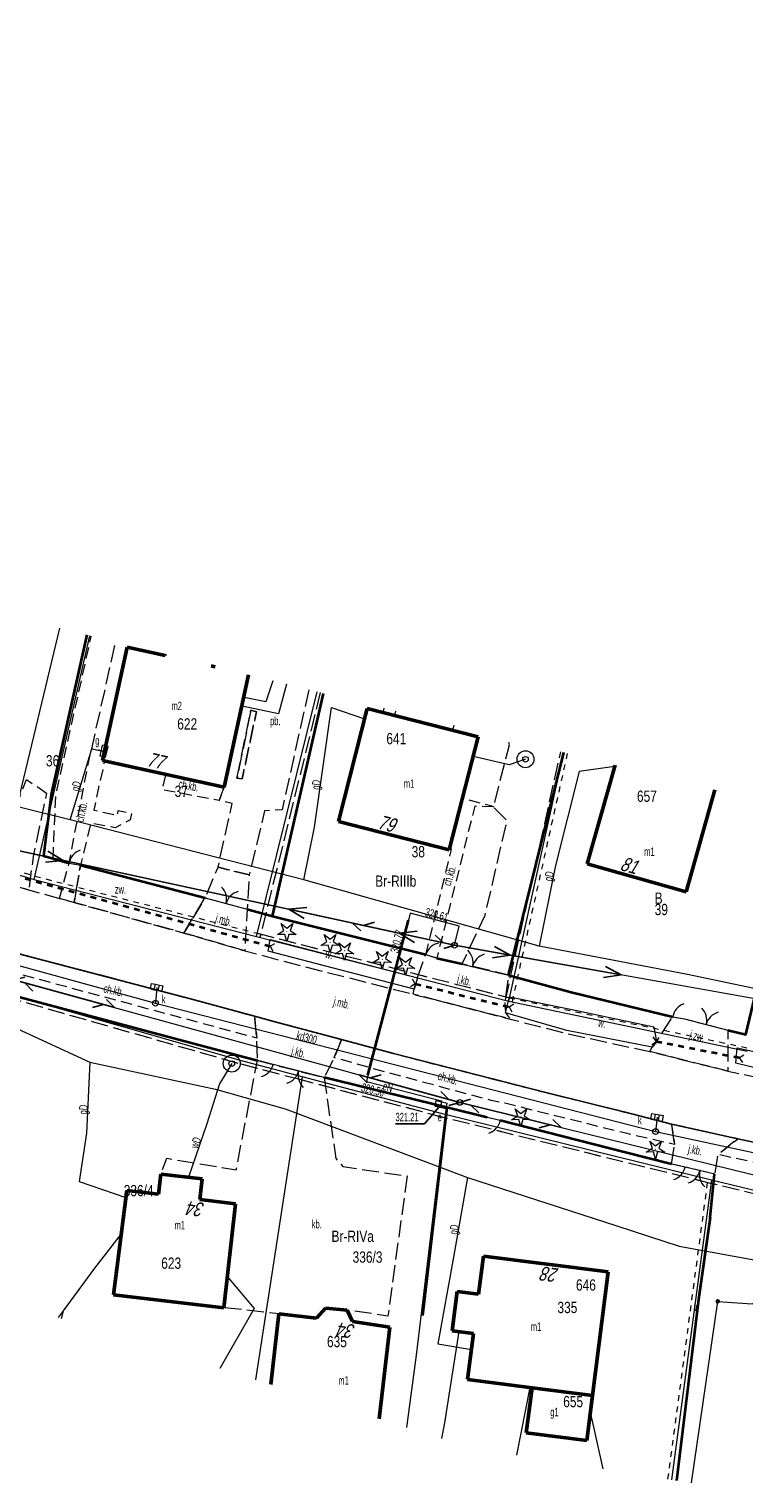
# Model space of a CAD drawing. Header units: metres. Extents: x 7428509 to 7430603, y 5527625 to 5529161.
# Tile 9 of 29: x 7428922 to 7428986, y 5528999 to 5529128. Entities that reach past the tile are written whole.
import ezdxf
from ezdxf.enums import TextEntityAlignment as Align

# ---------------------------------------------------------------- set-up
doc = ezdxf.new("R2010")
doc.units = ezdxf.units.M
doc.header["$MEASUREMENT"] = 0
for name, pattern in [('0.5_0.5', [1, 0.5, -0.5]), ('1.0_0.5', [1.5, 1, -0.5]), ('1.5_0.5', [2, 1.5, -0.5]), ('219-500', [0]), ('otkz_500', [1, 0.5, -0.5]), ('otob_500', [0]), ('otof_500', [0]), ('suep_nn_500', [0]), ('sutp_500', [0])]:
    doc.linetypes.add(name, pattern=pattern)
doc.layers.get('0').update_dxf_attribs({"color": 2, "linetype": 'CONTINUOUS', "lineweight": 5})
for name, color, linetype in [('210-oznaczenie konturu użytku gruntowego', 7, 'CONTINUOUS'), ('211-numer działki ewidencyjnej', 7, 'CONTINUOUS'), ('217-Granica konturu po granicy działki', 7, 'CONTINUOUS'), ('218-Granica użytku po granicy działki', 7, 'CONTINUOUS'), ('219-działka ewidencyjna', 7, 'CONTINUOUS'), ('238-Punkt adresowy budynku', 7, 'CONTINUOUS'), ('312-budynek ewidencyjny', 7, 'CONTINUOUS'), ('312-oznaczenie budynku ewidencyjnego', 7, 'CONTINUOUS'), ('312-oznaczenie budynku ewidencyjnego-Atr117', 7, 'CONTINUOUS'), ('brama', 7, 'CONTINUOUS'), ('chodnik', 7, 'CONTINUOUS'), ('chodnik-Atr17', 7, 'CONTINUOUS'), ('drzewo iglaste', 7, 'CONTINUOUS'), ('furtka', 7, 'CONTINUOUS'), ('inny obiekt zagospodarowania terenu', 7, 'CONTINUOUS'), ('jezdnia', 7, 'CONTINUOUS'), ('jezdnia-Atr17', 7, 'CONTINUOUS'), ('kratka ściekowa', 7, 'CONTINUOUS'), ('krawężnik', 7, 'CONTINUOUS'), ('obszar utwardzony', 7, 'CONTINUOUS'), ('obszar utwardzony-Atr17', 7, 'CONTINUOUS'), ('obudowa ochronna przewodu', 7, 'CONTINUOUS'), ('ogrodzenie trwałe', 7, 'CONTINUOUS'), ('przepust', 7, 'CONTINUOUS'), ('przewód elektroenergetyczny niskiego napięcia', 7, 'CONTINUOUS'), ('przewód elektroenergetyczny podziemny', 7, 'CONTINUOUS'), ('przewód elektroenergetyczny podziemny-Atr1', 7, 'CONTINUOUS'), ('przewód gazowy', 7, 'CONTINUOUS'), ('przewód gazowy-Atr1', 7, 'CONTINUOUS'), ('przewód kanalizacyjny', 7, 'CONTINUOUS'), ('przewód kanalizacyjny-Atr1', 7, 'CONTINUOUS'), ('przewód telekomunikacyjny napowietrzny', 7, 'CONTINUOUS'), ('przewód wodociągowy', 7, 'CONTINUOUS'), ('przewód wodociągowy-Atr1', 7, 'CONTINUOUS'), ('rzędna', 7, 'CONTINUOUS'), ('rzędna-Atr2', 7, 'CONTINUOUS'), ('rów przydrożny (poligon)', 7, 'CONTINUOUS'), ('rów przydrożny (poligon)-Atr17', 7, 'CONTINUOUS'), ('studnia zwykła', 7, 'CONTINUOUS'), ('szafa elektroenergetyczna lub kontener', 7, 'CONTINUOUS'), ('szafa elektroenergetyczna lub kontener-Atr17', 7, 'CONTINUOUS'), ('szafa gazowa lub kontener', 7, 'CONTINUOUS'), ('szafa gazowa lub kontener-Atr17', 7, 'CONTINUOUS'), ('słup przewodów napowietrznych', 7, 'CONTINUOUS'), ('właz do komory lub kanału - okrągły', 7, 'CONTINUOUS'), ('właz do komory lub kanału - okrągły-Atr17', 7, 'CONTINUOUS'), ('zasuwa lub zawór', 7, 'CONTINUOUS'), ('zasuwa lub zawór-Atr17', 7, 'CONTINUOUS')]:
    doc.layers.add(name, color=color, linetype=linetype)
doc.styles.get("Standard").update_dxf_attribs({"font": 'Working1250', "width": 0.75})
doc.linetypes.add('902-500', pattern='A,3.75,0,[1,ksztalty.shx,S=0.5,R=0,X=0,Y=0],3.75', length=7.5)

# ---------------------------------------------------------------- blocks, each defined once
blk = doc.blocks.new('US20')
at = {"color": 0, "linetype": 'Continuous', "lineweight": 13}
for p, q in [((-0.5, -0.25), (-0.5, 0.25)), ((-0.5, 0.25), (0.5, 0.25)), ((0.5, -0.25), (0.5, 0.25)), ((-0.5, -0.25), (0.5, -0.25))]:
    blk.add_line(p, q, dxfattribs=at)
blk = doc.blocks.new('US22')
at = {"color": 0, "linetype": 'Continuous', "lineweight": 13}
blk.add_circle((0, 0), 0.25, dxfattribs=at)
blk = doc.blocks.new('US05')
at = {"color": 0, "linetype": 'Continuous', "lineweight": 13}
for p, q in [((-0.525, -0.25), (-0.525, 0.25)), ((-0.525, 0.25), (-0.175, 0.25)), ((-0.175, -0.25), (-0.175, 0.25)), ((-0.175, 0.25), (0.175, 0.25)), ((0.175, -0.25), (0.175, 0.25)), ((0.175, 0.25), (0.525, 0.25)), ((0.525, -0.25), (0.525, 0.25)), ((-0.525, -0.25), (-0.175, -0.25)), ((-0.175, -0.25), (0.175, -0.25)), ((0.175, -0.25), (0.525, -0.25))]:
    blk.add_line(p, q, dxfattribs=at)
blk = doc.blocks.new('US13')
at = {"color": 0, "linetype": 'Continuous', "lineweight": 13}
for radius in [0.75, 0.25]:
    blk.add_circle((0, 0), radius, dxfattribs=at)
blk = doc.blocks.new('OP011')
at = {"linetype": 'Continuous', "lineweight": 13}
h = blk.add_hatch(color=0, dxfattribs=at)
edge = h.paths.add_edge_path()
edge.add_arc((0, 0), 0.05, 0, 360)
at = {"color": 0, "linetype": 'Continuous', "lineweight": 13}
for p, q in [((-0.828, -0.268), (-0.283, 0.093)), ((-0.283, 0.093), (-0.512, 0.706)), ((-0.512, 0.706), (0, 0.299)), ((0, 0.299), (0.512, 0.706)), ((0.512, 0.706), (0.283, 0.093)), ((0.283, 0.093), (0.828, -0.268)), ((-0.175, -0.24), (-0.828, -0.268)), ((0, -0.87), (-0.175, -0.24)), ((0.175, -0.24), (0, -0.87)), ((0.828, -0.268), (0.175, -0.24))]:
    blk.add_line(p, q, dxfattribs=at)
blk = doc.blocks.new('PW01')
at = {"linetype": 'Continuous', "lineweight": 13}
h = blk.add_hatch(color=0, dxfattribs=at)
edge = h.paths.add_edge_path()
edge.add_arc((0, 0), 0.045, 0, 360)
blk = doc.blocks.new('US18')
at = {"color": 0, "linetype": 'Continuous', "lineweight": 13}
for p, q in [((-0.5, -0.25), (-0.5, 0.25)), ((-0.5, 0.25), (0.5, 0.25)), ((0.5, -0.25), (0.5, 0.25)), ((-0.5, -0.25), (0.5, -0.25))]:
    blk.add_line(p, q, dxfattribs=at)
blk = doc.blocks.new('US15')
at = {"color": 0, "linetype": 'Continuous', "lineweight": 13}
blk.add_circle((0, 0), 0.25, dxfattribs=at)
blk = doc.blocks.new('US25')
at = {"linetype": 'Continuous', "lineweight": 0}
h = blk.add_hatch(color=0, dxfattribs=at)
edge = h.paths.add_edge_path()
edge.add_arc((0, 0), 0.2, 0, 360)
blk = doc.blocks.new('IB05')
at = {"color": 0, "linetype": 'Continuous', "lineweight": 13}
for q in [(0.354, 0.354), (0.354, -0.354)]:
    blk.add_line((0, 0), q, dxfattribs=at)
blk = doc.blocks.new('SUEP1')
at = {"color": 0, "linetype": 'Continuous'}
for p, q in [((0, 0), (5, 0)), ((5, 0), (3.5, 0.5)), ((5, 0), (3.5, -0.5)), ((5, 0), (15, 0)), ((15, 0), (13.5, 0.5)), ((15, 0), (13.5, -0.5))]:
    blk.add_line(p, q, dxfattribs=at)
blk = doc.blocks.new('SUTP')
at = {"color": 0, "linetype": 'Continuous'}
for p, q in [((0, 0), (0.866, 0.5)), ((0, 0), (9.232, 0)), ((1.866, -0.5), (1, 0)), ((7.366, -0.5), (8.232, 0)), ((9.232, 0), (8.366, 0.5))]:
    blk.add_line(p, q, dxfattribs=at)
blk = doc.blocks.new('OK02')
at = {"color": 0, "linetype": 'Continuous', "lineweight": 0}
for centre, start, end in [((-1.5, 0), 0, 60), ((1.5, 0), 120, 180)]:
    blk.add_arc(centre, 1.5, start, end, dxfattribs=at)
blk = doc.blocks.new('OK04')
at = {"color": 0, "linetype": 'Continuous', "lineweight": 0}
blk.add_arc((1.5, 0.001), 1.5, 120, 180, dxfattribs=at)

msp = doc.modelspace()

# ---------------------------------------------------------------- linework, layer by layer
at = {"layer": '217-Granica konturu po granicy działki', "color": 3, "linetype": '1.5_0.5', "lineweight": 18}
for p, q in [((7428948.15, 5529069.31), (7428942.8, 5529047.65)), ((7428948.15, 5529069.31), (7428948.15, 5529069.31)), ((7428948.15, 5529069.31), (7428948.15, 5529069.31)), ((7428964.54, 5529042.08), (7428969.44, 5529064.06)), ((7428969.44, 5529064.06), (7428969.44, 5529064.06)), ((7428969.44, 5529064.06), (7428969.44, 5529064.06)), ((7428942.58, 5529048.01), (7428942.58, 5529048.01)), ((7428942.58, 5529048.01), (7428942.58, 5529048.01)), ((7428942.58, 5529048.01), (7428964.9, 5529042.3)), ((7428942.8, 5529047.65), (7428942.8, 5529047.65)), ((7428942.8, 5529047.65), (7428942.8, 5529047.65)), ((7428940.88, 5529036.5), (7428920.16, 5529042.41)), ((7428964.9, 5529042.3), (7428964.9, 5529042.3)), ((7428964.9, 5529042.3), (7428964.9, 5529042.3)), ((7428964.54, 5529042.08), (7428964.54, 5529042.08)), ((7428964.54, 5529042.08), (7428964.54, 5529042.08)), ((7428946.45, 5529035.03), (7428940.88, 5529036.5)), ((7428940.88, 5529036.5), (7428940.88, 5529036.5)), ((7428940.88, 5529036.5), (7428940.88, 5529036.5)), ((7428940.88, 5529036.5), (7428940.88, 5529036.5)), ((7428940.88, 5529036.5), (7428940.88, 5529036.5)), ((7428959.13, 5529031.69), (7428946.45, 5529035.03)), ((7428946.45, 5529035.03), (7428946.45, 5529035.03)), ((7428946.45, 5529035.03), (7428946.45, 5529035.03)), ((7428946.45, 5529035.03), (7428946.45, 5529035.03)), ((7428946.45, 5529035.03), (7428946.45, 5529035.03)), ((7428959.13, 5529031.69), (7428959.13, 5529031.69)), ((7428959.13, 5529031.69), (7428959.13, 5529031.69)), ((7428982.71, 5529025.88), (7428959.14, 5529031.69)), ((7428959.14, 5529031.69), (7428959.14, 5529031.69)), ((7428959.14, 5529031.69), (7428959.14, 5529031.69)), ((7428994.95, 5529022.92), (7428982.71, 5529025.88)), ((7428982.71, 5529025.88), (7428982.71, 5529025.88)), ((7428982.71, 5529025.88), (7428982.71, 5529025.88)), ((7428982.71, 5529025.88), (7428982.71, 5529025.88)), ((7428982.71, 5529025.88), (7428982.71, 5529025.88))]:
    msp.add_line(p, q, dxfattribs=at)
at = {"layer": '218-Granica użytku po granicy działki', "color": 3, "linetype": '0.5_0.5', "lineweight": 18}
for p, q in [((7428948.15, 5529069.31), (7428942.8, 5529047.65)), ((7428948.15, 5529069.31), (7428948.15, 5529069.31)), ((7428948.15, 5529069.31), (7428948.15, 5529069.31)), ((7428970.02, 5529063.93), (7428965.12, 5529041.94)), ((7428970.02, 5529063.93), (7428970.02, 5529063.93)), ((7428970.02, 5529063.93), (7428970.02, 5529063.93)), ((7428920.01, 5529053.91), (7428922.89, 5529053.07)), ((7428922.88, 5529053.07), (7428922.88, 5529053.07)), ((7428922.88, 5529053.07), (7428922.88, 5529053.07)), ((7428922.88, 5529053.07), (7428942.58, 5529048.01)), ((7428922.89, 5529053.07), (7428922.89, 5529053.07)), ((7428922.89, 5529053.07), (7428922.89, 5529053.07)), ((7428942.58, 5529048.01), (7428942.58, 5529048.01)), ((7428942.58, 5529048.01), (7428942.58, 5529048.01)), ((7428942.58, 5529048.01), (7428964.9, 5529042.3)), ((7428942.58, 5529048.01), (7428942.58, 5529048.01)), ((7428942.58, 5529048.01), (7428942.58, 5529048.01)), ((7428942.8, 5529047.65), (7428942.8, 5529047.65)), ((7428942.8, 5529047.65), (7428942.8, 5529047.65)), ((7428940.88, 5529036.5), (7428920.16, 5529042.41)), ((7428964.89, 5529042.3), (7428964.89, 5529042.3)), ((7428964.89, 5529042.3), (7428964.89, 5529042.3)), ((7428964.89, 5529042.3), (7428986.02, 5529037.87)), ((7428964.9, 5529042.3), (7428964.9, 5529042.3)), ((7428964.9, 5529042.3), (7428964.9, 5529042.3)), ((7428965.12, 5529041.94), (7428965.12, 5529041.94)), ((7428965.12, 5529041.94), (7428965.12, 5529041.94)), ((7428946.45, 5529035.03), (7428940.88, 5529036.5)), ((7428940.88, 5529036.5), (7428940.88, 5529036.5)), ((7428940.88, 5529036.5), (7428940.88, 5529036.5)), ((7428940.88, 5529036.5), (7428940.88, 5529036.5)), ((7428940.88, 5529036.5), (7428940.88, 5529036.5)), ((7428959.13, 5529031.69), (7428946.45, 5529035.03)), ((7428946.45, 5529035.03), (7428946.45, 5529035.03)), ((7428946.45, 5529035.03), (7428946.45, 5529035.03)), ((7428946.45, 5529035.03), (7428946.45, 5529035.03)), ((7428946.45, 5529035.03), (7428946.45, 5529035.03)), ((7428959.13, 5529031.69), (7428959.13, 5529031.69)), ((7428959.13, 5529031.69), (7428959.13, 5529031.69)), ((7428982.71, 5529025.88), (7428959.14, 5529031.69)), ((7428959.14, 5529031.69), (7428959.14, 5529031.69)), ((7428959.14, 5529031.69), (7428959.14, 5529031.69)), ((7428978.94, 5528999.7), (7428982.48, 5529026.21)), ((7428982.48, 5529026.21), (7428982.48, 5529026.21)), ((7428982.48, 5529026.21), (7428982.48, 5529026.21)), ((7428982.71, 5529025.88), (7428982.71, 5529025.88)), ((7428982.71, 5529025.88), (7428982.71, 5529025.88)), ((7428994.95, 5529022.92), (7428982.71, 5529025.88)), ((7428982.71, 5529025.88), (7428982.71, 5529025.88)), ((7428982.71, 5529025.88), (7428982.71, 5529025.88)), ((7428978.94, 5528999.7), (7428978.94, 5528999.7)), ((7428978.94, 5528999.7), (7428978.94, 5528999.7))]:
    msp.add_line(p, q, dxfattribs=at)
at = {"layer": '219-działka ewidencyjna', "color": 7, "linetype": '219-500', "lineweight": 18, "flags": 128}
for points in [[(7428919.93, 5529053.62), (7428925.08, 5529075.02)], [(7428922.81, 5529052.78), (7428927.73, 5529074.34)], [(7428942.51, 5529047.72), (7428947.86, 5529069.38)], [(7428964.83, 5529042.01), (7428969.73, 5529064)], [(7428919.93, 5529053.62), (7428922.81, 5529052.78)], [(7428922.81, 5529052.78), (7428942.51, 5529047.72)], [(7428942.51, 5529047.72), (7428964.83, 5529042.01)], [(7428940.96, 5529036.79), (7428920.24, 5529042.7)], [(7428964.83, 5529042.01), (7428985.96, 5529037.58)], [(7428946.53, 5529035.32), (7428940.96, 5529036.79)], [(7428946.53, 5529035.32), (7428942.42, 5529008.49)], [(7428959.21, 5529031.98), (7428946.53, 5529035.32)], [(7428959.21, 5529031.98), (7428956.64, 5529010.67)], [(7428982.78, 5529026.17), (7428959.21, 5529031.98)], [(7428982.78, 5529026.17), (7428979.24, 5528999.66)], [(7428995.02, 5529023.21), (7428982.78, 5529026.17)], [(7428956.64, 5529010.67), (7428955.78, 5529004.27)]]:
    msp.add_lwpolyline(points, dxfattribs=at)
at = {"layer": '312-budynek ewidencyjny', "color": 7, "linetype": 'Continuous', "lineweight": 50, "flags": 128}
for points in [[(7428928.85, 5529063.3), (7428931.04, 5529073.33)], [(7428931.04, 5529073.33), (7428934.4, 5529072.59)], [(7428934.4, 5529072.59), (7428934.42, 5529072.69)], [(7428938.47, 5529071.69), (7428938.47, 5529071.68)], [(7428938.47, 5529071.68), (7428938.84, 5529071.6)], [(7428941.78, 5529070.87), (7428939.62, 5529060.95)], [(7428949.76, 5529057.91), (7428952.31, 5529067.9)], [(7428952.31, 5529067.9), (7428962.13, 5529065.39)], [(7428962.13, 5529065.39), (7428959.57, 5529055.4)], [(7428939.62, 5529060.95), (7428928.85, 5529063.3)], [(7428971.79, 5529054.16), (7428974.25, 5529062.88)], [(7428983.09, 5529060.71), (7428980.56, 5529051.69)], [(7428959.57, 5529055.4), (7428949.76, 5529057.91)], [(7428980.56, 5529051.69), (7428971.79, 5529054.16)], [(7428933.82, 5529024.93), (7428934.03, 5529026.7)], [(7428934.03, 5529026.7), (7428937.69, 5529026.28)], [(7428937.69, 5529026.28), (7428937.47, 5529024.45)], [(7428929.84, 5529016.01), (7428931.02, 5529025.26)], [(7428931.02, 5529025.26), (7428933.82, 5529024.93)], [(7428937.47, 5529024.45), (7428940.65, 5529024.08)], [(7428940.65, 5529024.08), (7428939.6, 5529014.88)], [(7428962.17, 5529016.08), (7428962.59, 5529019.44)], [(7428962.59, 5529019.44), (7428973.63, 5529018.05)], [(7428973.63, 5529018.05), (7428972.26, 5529007.11)], [(7428939.6, 5529014.88), (7428929.84, 5529016.01)], [(7428959.83, 5529012.84), (7428960.27, 5529016.31)], [(7428960.27, 5529016.31), (7428962.17, 5529016.08)], [(7428943.76, 5529008.07), (7428944.49, 5529014.34)], [(7428944.49, 5529014.34), (7428947.8, 5529013.95)], [(7428947.8, 5529013.95), (7428948.61, 5529014.84)], [(7428948.61, 5529014.84), (7428950.52, 5529014.67)], [(7428950.52, 5529014.67), (7428950.99, 5529013.65)], [(7428950.99, 5529013.65), (7428954.3, 5529013.15)], [(7428954.3, 5529013.15), (7428953.35, 5529005.04)], [(7428961.71, 5529012.61), (7428959.83, 5529012.84)], [(7428961.19, 5529008.53), (7428961.71, 5529012.61)], [(7428966.9, 5529007.79), (7428961.19, 5529008.53)], [(7428966.39, 5529003.82), (7428966.9, 5529007.79)], [(7428966.9, 5529007.79), (7428972.26, 5529007.11)], [(7428972.26, 5529007.11), (7428966.9, 5529007.79)], [(7428972.26, 5529007.11), (7428971.75, 5529003.14)], [(7428971.75, 5529003.14), (7428966.39, 5529003.82)]]:
    msp.add_lwpolyline(points, dxfattribs=at)
at = {"layer": 'brama', "color": 7, "linetype": 'otob_500', "lineweight": 18, "flags": 128}
for points in [[(7428937.94, 5529051.14), (7428941.67, 5529050.14)], [(7428958.47, 5529045.82), (7428964.82, 5529044.31)], [(7428980.41, 5529040.44), (7428984.24, 5529039.45)], [(7428948.48, 5529035.24), (7428943.98, 5529036.4)], [(7428983.08, 5529026.69), (7428980.46, 5529027.33)]]:
    msp.add_lwpolyline(points, dxfattribs=at)
at = {"layer": 'chodnik', "color": 7, "linetype": '1.0_0.5', "lineweight": 18, "flags": 128}
for points in [[(7428925.06, 5529051.09), (7428925.9, 5529054.23), (7428927.56, 5529062.8), (7428927.9, 5529064.33), (7428929.03, 5529064.11), (7428928.85, 5529063.3), (7428929.05, 5529063.26), (7428928.48, 5529060.78), (7428928.09, 5529058.92), (7428930.21, 5529058.44), (7428930.26, 5529058.88), (7428931.44, 5529058.61), (7428931.31, 5529058.06), (7428929.99, 5529057.35), (7428927.81, 5529057.75), (7428926.91, 5529054.03), (7428926.35, 5529050.74)], [(7428934.49, 5529062.07), (7428939.62, 5529060.95), (7428939.2, 5529059.75), (7428934.15, 5529060.71)], [(7428963.49, 5529059.2), (7428961.82, 5529059.25), (7428958.47, 5529045.82), (7428957.49, 5529046.14), (7428959.78, 5529055.46), (7428959.6, 5529055.51), (7428960.73, 5529059.96), (7428963.24, 5529059.32)], [(7428921.9, 5529046.09), (7428936.66, 5529042.21), (7428942.32, 5529040.67), (7428942.52, 5529038.73), (7428936.14, 5529040.45), (7428921.11, 5529044.5), (7428920.39, 5529044.67)], [(7428950.03, 5529038.62), (7428954.64, 5529037.37), (7428968.13, 5529033.91), (7428975.85, 5529032.01), (7428979.26, 5529031.13), (7428979.53, 5529029.32), (7428975.2, 5529030.31), (7428964.48, 5529032.97), (7428963.29, 5529033.22), (7428954.16, 5529035.67), (7428949.37, 5529037.01)], [(7428985.13, 5529029.83), (7429001, 5529026.47), (7429000.58, 5529024.7), (7428983.36, 5529028.43)]]:
    msp.add_lwpolyline(points, close=True, dxfattribs=at)
at = {"layer": 'furtka', "color": 7, "linetype": 'otof_500', "lineweight": 18, "flags": 128}
for points in [[(7428925.9, 5529054.23), (7428926.91, 5529054.03)], [(7428957.49, 5529046.14), (7428958.47, 5529045.82)], [(7428979.37, 5529040.62), (7428980.41, 5529040.44)], [(7428943.98, 5529036.4), (7428942.58, 5529036.76)], [(7428964.09, 5529031.45), (7428962.93, 5529031.7)], [(7428980.46, 5529027.33), (7428979.26, 5529027.59)]]:
    msp.add_lwpolyline(points, dxfattribs=at)
at = {"layer": 'inny obiekt zagospodarowania terenu', "color": 7, "linetype": '1.0_0.5', "lineweight": 18, "flags": 128}
msp.add_lwpolyline([(7428924.49, 5529054.62), (7428924.72, 5529060.21), (7428927.87, 5529074.31)], dxfattribs=at)
at = {"layer": 'jezdnia', "color": 7, "linetype": '1.5_0.5', "lineweight": 18, "flags": 128}
for points in [[(7429015.63, 5529029.45), (7429001, 5529026.47), (7428985.13, 5529029.83), (7428979.26, 5529031.13), (7428975.85, 5529032.01), (7428968.13, 5529033.91), (7428954.64, 5529037.37), (7428950.03, 5529038.62), (7428944.36, 5529040.12), (7428942.32, 5529040.67), (7428936.66, 5529042.21), (7428921.9, 5529046.09), (7428921.02, 5529046.33), (7428916.2, 5529047.65), (7428914.63, 5529048.13), (7428898.27, 5529052.69), (7428875.47, 5529059.17), (7428867.72, 5529061.37), (7428860.33, 5529063.43), (7428851.8, 5529065.86), (7428847.4, 5529067.1), (7428837.78, 5529069.77), (7428832.02, 5529071.41), (7428821.73, 5529074.23), (7428797.22, 5529080.42), (7428791.19, 5529081.86), (7428777.6, 5529085.09), (7428771.06, 5529086.54), (7428759, 5529089.42), (7428746.8, 5529092.23), (7428720.32, 5529098.44), (7428713.95, 5529099.92), (7428693.42, 5529104.68), (7428675.82, 5529108.68), (7428669.97, 5529110), (7428668.39, 5529110.33), (7428661.26, 5529111.82), (7428648.49, 5529114.43), (7428641.28, 5529115.77), (7428638.83, 5529116.19), (7428631.82, 5529117.34), (7428631.02, 5529117.52), (7428622.56, 5529118.69), (7428610.18, 5529120.34), (7428602.82, 5529121.31), (7428595.06, 5529122.29), (7428593.52, 5529122.49), (7428594.44, 5529128.03), (7428600.44, 5529127.28), (7428602.74, 5529126.94), (7428604.35, 5529126.69), (7428609.72, 5529125.92), (7428623.38, 5529124.18), (7428632.81, 5529122.78), (7428642.31, 5529121.18), (7428649.09, 5529119.81), (7428662.01, 5529117.4), (7428671.4, 5529115.31), (7428673.03, 5529114.97), (7428675.99, 5529114.33), (7428681.79, 5529113), (7428687.81, 5529111.65), (7428692.28, 5529110.63), (7428708.59, 5529106.6), (7428710.92, 5529106.22), (7428733.77, 5529100.81), (7428747.51, 5529097.6), (7428759.76, 5529094.89), (7428772.57, 5529091.85), (7428779.38, 5529090.33), (7428784.59, 5529089.2), (7428790.41, 5529087.8), (7428797.7, 5529086), (7428815.49, 5529081.58), (7428820.49, 5529080.14), (7428821.43, 5529079.81), (7428821.75, 5529079.94), (7428835.09, 5529076.32), (7428840.65, 5529074.81), (7428848.45, 5529072.58), (7428849.67, 5529072.26), (7428854.01, 5529071.08), (7428858.27, 5529069.82), (7428861.94, 5529068.73), (7428869.5, 5529066.58), (7428881.5, 5529063.23), (7428893.64, 5529059.8), (7428899.4, 5529058.13), (7428905.64, 5529056.41), (7428913.55, 5529054.17), (7428922.32, 5529051.87), (7428925.06, 5529051.09), (7428926.35, 5529050.74), (7428936.07, 5529048.03), (7428941.47, 5529046.47), (7428945.91, 5529045.28), (7428956.38, 5529042.62), (7428964.97, 5529040.42), (7428969.89, 5529039.16), (7428977.32, 5529037.55), (7428984.24, 5529035.82), (7429002.22, 5529031.88), (7429011.21, 5529030.26)], [(7428940.77, 5529061.74), (7428942.01, 5529067.77), (7428942.49, 5529067.62), (7428941.23, 5529061.68)], [(7428922.32, 5529051.87), (7428913.55, 5529054.17), (7428915.79, 5529056.45), (7428919.75, 5529055.51), (7428922.13, 5529061.61), (7428923.91, 5529060.42), (7428922.75, 5529054.99)], [(7428936.07, 5529048.03), (7428937.94, 5529051.14), (7428939.09, 5529053.85), (7428941.85, 5529053.18), (7428941.67, 5529050.14), (7428941.47, 5529046.47)], [(7428957.49, 5529046.14), (7428958.47, 5529045.82), (7428960.7, 5529045.3), (7428964.82, 5529044.31), (7428964.49, 5529042), (7428964.56, 5529040.98), (7428964.97, 5529040.42), (7428956.38, 5529042.62), (7428956.45, 5529043.08), (7428956.76, 5529044.06)], [(7428942.32, 5529040.67), (7428944.36, 5529040.12), (7428950.03, 5529038.62), (7428949.37, 5529037.01), (7428948.48, 5529035.24), (7428943.98, 5529036.4), (7428942.58, 5529036.76), (7428942.52, 5529038.73)], [(7428977.32, 5529037.55), (7428977.53, 5529037.93), (7428977.91, 5529038.42), (7428979.37, 5529040.62), (7428980.41, 5529040.44), (7428984.24, 5529039.45), (7428984.24, 5529035.82)], [(7428979.26, 5529027.59), (7428979.53, 5529029.32), (7428979.26, 5529031.13), (7428985.13, 5529029.83), (7428983.36, 5529028.43), (7428983.08, 5529026.69), (7428980.46, 5529027.33)]]:
    msp.add_lwpolyline(points, close=True, dxfattribs=at)
at = {"layer": 'krawężnik', "color": 7, "linetype": 'Continuous', "lineweight": 25, "flags": 128}
msp.add_lwpolyline([(7428832.02, 5529071.41), (7428837.78, 5529069.77), (7428847.4, 5529067.1), (7428851.8, 5529065.86), (7428860.33, 5529063.43), (7428867.72, 5529061.37), (7428875.47, 5529059.17), (7428898.27, 5529052.69), (7428914.63, 5529048.13), (7428916.2, 5529047.65), (7428921.02, 5529046.33), (7428921.9, 5529046.09), (7428936.66, 5529042.21), (7428942.32, 5529040.67), (7428944.36, 5529040.12), (7428950.03, 5529038.62), (7428954.64, 5529037.37), (7428968.13, 5529033.91), (7428975.85, 5529032.01), (7428979.26, 5529031.13), (7428985.13, 5529029.83), (7429001, 5529026.47)], dxfattribs=at)
at = {"layer": 'obszar utwardzony', "color": 7, "linetype": '1.5_0.5', "lineweight": 18, "flags": 128}
for points in [[(7428934.42, 5529072.69), (7428934.4, 5529072.59), (7428931.04, 5529073.33), (7428929.03, 5529064.11), (7428927.9, 5529064.33), (7428930.03, 5529073.77)], [(7428938.69, 5529071.64), (7428938.47, 5529071.68), (7428938.47, 5529071.69)], [(7428947.13, 5529069.56), (7428944.77, 5529058.95), (7428943.22, 5529058.84), (7428941.85, 5529053.18), (7428939.09, 5529053.85), (7428940.34, 5529059.49), (7428939.2, 5529059.75), (7428939.62, 5529060.95), (7428941.78, 5529070.87)], [(7428969.72, 5529064), (7428964.82, 5529044.31), (7428960.7, 5529045.3), (7428962.75, 5529049.63), (7428964.69, 5529057.97), (7428963.49, 5529059.2), (7428964.91, 5529064.69), (7428964.74, 5529065.22)]]:
    msp.add_lwpolyline(points, dxfattribs=at)
for points in [[(7428942.01, 5529067.77), (7428940.77, 5529061.74), (7428941.23, 5529061.68), (7428942.49, 5529067.62)], [(7428926.91, 5529054.03), (7428937.94, 5529051.14), (7428936.07, 5529048.03), (7428926.35, 5529050.74)], [(7428942.58, 5529036.76), (7428943.98, 5529036.4), (7428948.48, 5529035.24), (7428949.53, 5529028.08), (7428950.14, 5529027.36), (7428955.83, 5529026.54), (7428954.14, 5529014.14), (7428950.52, 5529014.67), (7428948.61, 5529014.84), (7428947.8, 5529013.95), (7428944.49, 5529014.34), (7428939.6, 5529014.88), (7428940.65, 5529024.08), (7428937.47, 5529024.45), (7428937.69, 5529026.28), (7428934.03, 5529026.7), (7428934.56, 5529028.1), (7428940.7, 5529027.08)]]:
    msp.add_lwpolyline(points, close=True, dxfattribs=at)
at = {"layer": 'obudowa ochronna przewodu', "color": 7, "linetype": 'Continuous', "lineweight": 35, "flags": 128}
msp.add_lwpolyline([(7428952.37, 5529035.45), (7428955.96, 5529049.17)], dxfattribs=at)
at = {"layer": 'ogrodzenie trwałe', "color": 7, "linetype": '902-500', "lineweight": 35, "flags": 128}
for points in [[(7428927.47, 5529074.41), (7428924.3, 5529060.29), (7428923.64, 5529054.86), (7428924.49, 5529054.62), (7428925.9, 5529054.23)], [(7428941.67, 5529050.14), (7428943.92, 5529049.54), (7428948.43, 5529069.24)], [(7428964.82, 5529044.31), (7428969.72, 5529064)], [(7428926.91, 5529054.03), (7428937.94, 5529051.14)], [(7428943.92, 5529049.54), (7428957.49, 5529046.14)], [(7428958.47, 5529045.82), (7428960.7, 5529045.3)], [(7428984.24, 5529039.45), (7428985.83, 5529039.07), (7428987.29, 5529045.11)], [(7428964.82, 5529044.31), (7428970.36, 5529042.79), (7428979.37, 5529040.62)], [(7428918.65, 5529036.68), (7428920.24, 5529042.7), (7428942.58, 5529036.76)], [(7428962.93, 5529031.7), (7428959.35, 5529032.6), (7428948.48, 5529035.24)], [(7428959.35, 5529032.6), (7428957.2, 5529014.18)], [(7428979.26, 5529027.59), (7428975.05, 5529028.63), (7428964.09, 5529031.45)], [(7428982.67, 5529022.87), (7428983.07, 5529026.69)], [(7428982.67, 5529022.87), (7428981.63, 5529015.61), (7428979.7, 5528999.58)]]:
    msp.add_lwpolyline(points, dxfattribs=at)
at = {"layer": 'przepust', "color": 7, "linetype": 'otkz_500', "lineweight": 35, "flags": 128}
for points in [[(7428913.35, 5529055.26), (7428943.7, 5529046.87)], [(7428956.56, 5529043.53), (7428964.86, 5529041.5)], [(7428985.25, 5529036.98), (7428977.91, 5529038.42)]]:
    msp.add_lwpolyline(points, dxfattribs=at)
at = {"layer": 'przewód elektroenergetyczny niskiego napięcia', "color": 1, "linetype": 'suep_nn_500', "lineweight": 18, "flags": 128}
for points in [[(7428960.03, 5529046.96), (7428910.71, 5529057.64)], [(7428910.71, 5529057.64), (7428960.03, 5529046.96)], [(7429008.49, 5529038.31), (7428960.03, 5529046.96)]]:
    msp.add_lwpolyline(points, dxfattribs=at)
at = {"layer": 'przewód elektroenergetyczny podziemny', "color": 1, "linetype": 'Continuous', "lineweight": 18, "flags": 128}
msp.add_lwpolyline([(7428960.03, 5529046.96), (7428960.44, 5529048.63), (7428956.12, 5529049.78), (7428955.96, 5529049.17), (7428952.37, 5529035.45), (7428952.25, 5529034.89), (7428958.89, 5529033.2), (7428958.85, 5529032.85)], dxfattribs=at)
at = {"layer": 'przewód gazowy', "color": 52, "linetype": 'Continuous', "lineweight": 18, "flags": 128}
for points in [[(7429096.36, 5529030.06), (7429082.51, 5529030.39), (7429074.46, 5529031.48), (7429059.55, 5529032.74), (7429051.2, 5529033.55), (7429043.06, 5529034.59), (7429030.22, 5529036.22), (7429019.12, 5529037.06), (7429005.81, 5529039.2), (7428999.92, 5529040.33), (7428980.68, 5529044.38), (7428967.54, 5529046.87), (7428946.69, 5529052.73), (7428926, 5529058.04), (7428902.38, 5529063.88), (7428882.97, 5529069.65), (7428870.01, 5529073.05), (7428856.79, 5529076.75)], [(7428946.69, 5529052.73), (7428947.62, 5529057.41), (7428949.15, 5529067.99), (7428952.07, 5529066.98)], [(7428926, 5529058.04), (7428927.9, 5529064.33), (7428929.03, 5529064.11)], [(7428974.21, 5529062.76), (7428971.08, 5529062.33), (7428968.97, 5529054.02), (7428967.54, 5529046.87)], [(7428856.82, 5529050.41), (7428860.66, 5529049.44), (7428875.7, 5529047.92), (7428893.39, 5529045.44), (7428912.29, 5529042.96), (7428916.71, 5529041.68), (7428927.75, 5529036.62), (7428938.87, 5529034.22), (7428945.03, 5529032.49), (7428961.17, 5529026.39), (7428974.42, 5529022.11), (7428979.93, 5529020.32), (7428994.47, 5529017.68), (7429003.63, 5529016.19), (7429012.97, 5529015.14), (7429028.55, 5529013.23), (7429038.38, 5529012.15), (7429047.47, 5529010.87), (7429058.05, 5529009.69), (7429072.39, 5529007.84), (7429089.54, 5529005.61), (7429094.7, 5529005.01)], [(7428927.75, 5529036.62), (7428927.44, 5529030.32), (7428926.78, 5529026.04), (7428930.94, 5529024.63)], [(7428961.17, 5529026.39), (7428959.95, 5529019.36), (7428958.57, 5529011.67), (7428961.53, 5529011.19)]]:
    msp.add_lwpolyline(points, dxfattribs=at)
at = {"layer": 'przewód kanalizacyjny', "color": 34, "linetype": 'Continuous', "lineweight": 18, "flags": 128}
for points in [[(7428617.93, 5529118.39), (7428657.29, 5529111.62), (7428696.62, 5529102.95), (7428732.4, 5529094.35), (7428775.64, 5529084.5), (7428818.37, 5529074.13), (7428846.73, 5529066.34), (7428891.82, 5529053.31), (7428933.55, 5529041.82), (7428977.84, 5529030.47), (7428999.53, 5529025.82), (7429019.83, 5529022.03)], [(7428953.78, 5529067.92), (7428953.69, 5529067.55)], [(7428954.75, 5529067.28), (7428954.85, 5529067.66)], [(7428933.67, 5529043.22), (7428933.55, 5529041.82)], [(7428977.97, 5529031.73), (7428977.84, 5529030.47)], [(7428925.41, 5529014.61), (7428928.18, 5529018.39), (7428930.54, 5529021.43)], [(7428924.96, 5529014), (7428925.41, 5529014.61)], [(7428925.24, 5529013.91), (7428925.41, 5529014.61)], [(7428973.19, 5529000.62), (7428972.07, 5529005.62)]]:
    msp.add_lwpolyline(points, dxfattribs=at)
at = {"layer": 'przewód telekomunikacyjny napowietrzny', "color": 30, "linetype": 'sutp_500', "lineweight": 18, "flags": 128}
for points in [[(7428960.03, 5529046.96), (7428910.71, 5529057.64)], [(7428921.01, 5529043.88), (7428960.5, 5529033.04)], [(7428960.5, 5529033.04), (7429005.02, 5529022.1)]]:
    msp.add_lwpolyline(points, dxfattribs=at)
at = {"layer": 'przewód wodociągowy', "color": 5, "linetype": 'Continuous', "lineweight": 18, "flags": 128}
for points in [[(7428945.14, 5529070.05), (7428944.45, 5529067.44), (7428941.23, 5529068.12)], [(7428943.93, 5529070.35), (7428943.32, 5529068.5), (7428941.4, 5529068.88)], [(7428959.96, 5529066.4), (7428959.85, 5529065.98)], [(7428966.32, 5529063.41), (7428964.86, 5529062.93), (7428961.69, 5529063.67)], [(7428940.31, 5529036.48), (7428939.21, 5529034.7), (7428938.09, 5529031.15), (7428936.48, 5529026.42)], [(7428981.02, 5528999.37), (7428983.35, 5529015.44), (7428986.39, 5529015.23), (7428999.76, 5529021.09), (7429001.04, 5529020.88), (7429042.47, 5529014.21), (7429048.71, 5529013.09), (7429056.33, 5529012.59), (7429058.14, 5529011.86), (7429059.83, 5529006.51)], [(7428939.91, 5529017.65), (7428942.29, 5529014.8), (7428939.26, 5529009.49)], [(7428960.41, 5529012.77), (7428959.15, 5529004.7), (7428958.89, 5529003.29)], [(7428965.56, 5529001.83), (7428966.73, 5529007.81)]]:
    msp.add_lwpolyline(points, dxfattribs=at)
at = {"layer": 'rzędna-Atr2', "color": 7, "flags": 128}
msp.add_lwpolyline([(7428958.85, 5529032.85), (7428957.37, 5529031.14), (7428954.81, 5529031.14)], dxfattribs=at)
at = {"layer": 'rów przydrożny (poligon)', "color": 7, "linetype": 'Continuous', "lineweight": 18, "flags": 128}
for points in [[(7428943.53, 5529046.43), (7428943.72, 5529047.46), (7428956.76, 5529044.06), (7428956.45, 5529043.08)], [(7428964.89, 5529042.4), (7428970.31, 5529041.31), (7428977.69, 5529039.74), (7428977.91, 5529038.42), (7428977.53, 5529037.93), (7428969.98, 5529039.41), (7428964.56, 5529040.98)], [(7428984.95, 5529036.53), (7428985.07, 5529037.88), (7429002.72, 5529034.03), (7429002.3, 5529032.31)]]:
    msp.add_lwpolyline(points, close=True, dxfattribs=at)

# ---------------------------------------------------------------- block references
at = {"layer": 'brama', "color": 7, "linetype": 'Continuous', "lineweight": 18}
for p, rotation in [((7428939.8, 5529050.64), 344.992), ((7428961.64, 5529045.07), 346.624), ((7428982.33, 5529039.95), 345.5069999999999), ((7428946.23, 5529035.82), 165.545), ((7428981.77, 5529027.01), 166.273)]:
    msp.add_blockref('OK02', p, dxfattribs=dict(at, rotation=rotation))
at = {"layer": 'drzewo iglaste', "color": 94, "linetype": 'Continuous', "lineweight": 18}
for p in [(7428945.19, 5529048.16), (7428949.01, 5529047.2), (7428950.3, 5529046.47), (7428953.64, 5529045.7), (7428955.7, 5529045.16), (7428965.92, 5529031.78), (7428977.84, 5529028.9)]:
    msp.add_blockref('OP011', p, dxfattribs=at)
at = {"layer": 'furtka', "color": 7, "linetype": 'Continuous', "lineweight": 18}
for p, rotation in [((7428925.9, 5529054.23), 348.799), ((7428957.49, 5529046.14), 341.917), ((7428979.37, 5529040.62), 350.181), ((7428943.98, 5529036.4), 165.579), ((7428964.09, 5529031.45), 167.838), ((7428980.46, 5529027.33), 167.775)]:
    msp.add_blockref('OK04', p, dxfattribs=dict(at, rotation=rotation))
at = {"layer": 'kratka ściekowa', "color": 34, "linetype": 'Continuous', "lineweight": 18}
for p, rotation in [((7428933.67, 5529043.22), 347.421), ((7428977.97, 5529031.73), 350.032)]:
    msp.add_blockref('US05', p, dxfattribs=dict(at, rotation=rotation))
at = {"layer": 'przepust', "color": 7, "linetype": 'Continuous', "lineweight": 35}
for p, rotation in [((7428943.7, 5529046.87), 344.547), ((7428956.56, 5529043.53), 166.256), ((7428964.86, 5529041.5), 346.256), ((7428977.91, 5529038.42), 168.8999999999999), ((7428985.25, 5529036.98), 348.9)]:
    msp.add_blockref('IB05', p, dxfattribs=dict(at, rotation=rotation))
at = {"layer": 'przewód elektroenergetyczny niskiego napięcia', "color": 1, "linetype": 'Continuous', "lineweight": 18}
for p, rotation in [((7428910.71, 5529057.64), 347.782), ((7428960.03, 5529046.96), 167.782), ((7428960.03, 5529046.96), 349.8790000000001)]:
    msp.add_blockref('SUEP1', p, dxfattribs=dict(at, rotation=rotation))
at = {"layer": 'przewód telekomunikacyjny napowietrzny', "color": 30, "linetype": 'Continuous', "lineweight": 18}
for p, rotation in [((7428960.03, 5529046.96), 167.782), ((7428921.01, 5529043.88), 344.65), ((7428960.5, 5529033.04), 164.65), ((7428960.5, 5529033.04), 346.194)]:
    msp.add_blockref('SUTP', p, dxfattribs=dict(at, rotation=rotation))
at = {"layer": 'rzędna', "color": 1, "linetype": 'Continuous', "lineweight": 18}
for p in [(7428955.96, 5529049.17), (7428960.44, 5529048.63), (7428952.25, 5529034.89), (7428958.85, 5529032.85)]:
    msp.add_blockref('PW01', p, dxfattribs=at)
at = {"layer": 'studnia zwykła', "color": 5, "linetype": 'Continuous', "lineweight": 18}
for p in [(7428966.32, 5529063.41), (7428940.31, 5529036.48)]:
    msp.add_blockref('US13', p, dxfattribs=at)
at = {"layer": 'szafa elektroenergetyczna lub kontener', "color": 1, "linetype": 'Continuous', "lineweight": 18, "rotation": 346.9080000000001}
msp.add_blockref('US18', (7428958.85, 5529032.85), dxfattribs=at)
at = {"layer": 'szafa gazowa lub kontener', "color": 52, "linetype": 'Continuous', "lineweight": 18, "rotation": 77.005}
msp.add_blockref('US20', (7428929, 5529064.12), dxfattribs=at)
at = {"layer": 'słup przewodów napowietrznych', "color": 7, "linetype": 'Continuous', "lineweight": 18}
msp.add_blockref('US15', (7428960.03, 5529046.96), dxfattribs=at)
at = {"layer": 'słup przewodów napowietrznych', "color": 7, "linetype": 'Continuous', "lineweight": 18, "rotation": 179.999}
msp.add_blockref('US15', (7428960.5, 5529033.04), dxfattribs=at)
at = {"layer": 'właz do komory lub kanału - okrągły', "color": 7, "linetype": 'Continuous', "lineweight": 18}
for p, rotation in [((7428933.55, 5529041.82), 180), ((7428977.84, 5529030.47), 348.036)]:
    msp.add_blockref('US22', p, dxfattribs=dict(at, rotation=rotation))
at = {"layer": 'zasuwa lub zawór', "color": 5, "linetype": 'Continuous', "lineweight": 18}
msp.add_blockref('US25', (7428983.35, 5529015.44), dxfattribs=at)

# ---------------------------------------------------------------- texts
at = {"layer": '210-oznaczenie konturu użytku gruntowego', "color": 3, "linetype": 'Continuous', "lineweight": 18, "width": 0.79}
for s, p in [('Br-RIIIb', (7428953.01, 5529052.13)), ('B', (7428977.76, 5529050.62)), ('Br-RIVa', (7428949.14, 5529020.7))]:
    msp.add_text(s, height=1, dxfattribs=at).set_placement(p)
at = {"layer": '211-numer działki ewidencyjnej', "color": 7, "linetype": 'Continuous', "lineweight": 18, "width": 0.79}
for s, p in [('36', (7428923.85, 5529063.78)), ('37', (7428935.25, 5529061.08)), ('38', (7428956.24, 5529055.73)), ('39', (7428977.76, 5529050.62)), ('336/4', (7428930.74, 5529025.74)), ('336/3', (7428951.01, 5529019.86)), ('335', (7428969.15, 5529015.4))]:
    msp.add_text(s, height=1, dxfattribs=at).set_placement(p, align=Align.TOP_LEFT)
at = {"layer": '238-Punkt adresowy budynku', "color": 7, "linetype": 'Continuous', "lineweight": 25, "oblique": 15, "width": 0.79}
for s, rotation, p in [('77', 347.138, (7428932.71, 5529062.84)), ('79', 345.614, (7428953.15, 5529057.3)), ('81', 344.25, (7428974.62, 5529053.63)), ('34', 173.36, (7428937.97, 5529024.14)), ('28', 172.804, (7428969.33, 5529018.34)), ('34', 171.177, (7428951.32, 5529013.35))]:
    msp.add_text(s, height=1.25, rotation=rotation, dxfattribs=at).set_placement(p)
at = {"layer": '312-oznaczenie budynku ewidencyjnego', "color": 7, "linetype": 'Continuous', "lineweight": 18, "width": 0.79}
msp.add_text('622', height=1, dxfattribs=at).set_placement((7428935.48, 5529067.04), align=Align.TOP_LEFT)
for s, p in [('641', (7428954, 5529064.74)), ('657', (7428976.19, 5529059.64)), ('623', (7428934.06, 5529018.32)), ('646', (7428970.79, 5529016.39)), ('635', (7428948.74, 5529011.38)), ('655', (7428969.66, 5529006.07))]:
    msp.add_text(s, height=1, dxfattribs=at).set_placement(p)
at = {"layer": '312-oznaczenie budynku ewidencyjnego-Atr117', "color": 7, "width": 0.667}
msp.add_text('m2', height=0.75, dxfattribs=at).set_placement((7428935.43, 5529067.76), align=Align.CENTER)
for s, p in [('m1', (7428956.01, 5529061.26)), ('m1', (7428977.29, 5529055.24)), ('m1', (7428935.71, 5529022.18)), ('m1', (7428967.25, 5529013.2)), ('m1', (7428950.21, 5529008.44)), ('g1', (7428968.88, 5529005.65))]:
    msp.add_text(s, height=0.75, dxfattribs=at).set_placement(p, align=Align.MIDDLE_CENTER)
at = {"layer": 'chodnik-Atr17', "color": 7, "width": 0.667}
msp.add_text('ch.kb.', height=0.75, rotation=349.236, dxfattribs=at).set_placement((7428936.42, 5529060.72), align=Align.CENTER)
for rotation, p in [(79.037, (7428927.19, 5529057.81)), (347.447, (7428928.9, 5529042.79)), (344.591, (7428958.49, 5529035.07))]:
    msp.add_text('ch.kb.', height=0.75, rotation=rotation, dxfattribs=at).set_placement(p)
msp.add_text('ch.kb.', height=0.75, rotation=73.3, dxfattribs=at).set_placement((7428959.33, 5529052.26), align=Align.MIDDLE_LEFT)
at = {"layer": 'jezdnia-Atr17', "color": 7, "width": 0.667}
msp.add_text('j.mb.', height=0.75, rotation=343.886, dxfattribs=at).set_placement((7428939.5, 5529048.83), align=Align.CENTER)
for s, rotation, p in [('j.kb.', 346.874, (7428960.21, 5529043.62)), ('j.mb.', -14.255, (7428949.26, 5529041.66)), ('j.zw.', 345.507, (7428980.8, 5529038.72)), ('j.kb.', 345.891, (7428945.53, 5529037.27)), ('j.kb.', 348.69, (7428980.67, 5529028.59))]:
    msp.add_text(s, height=0.75, rotation=rotation, dxfattribs=at).set_placement(p)
at = {"layer": 'obszar utwardzony-Atr17', "color": 7, "width": 0.667}
for s, p in [('pb.', (7428943.7, 5529066.43)), ('pb.', (7428943.7, 5529066.43)), ('pb.', (7428943.7, 5529066.43)), ('pb.', (7428943.7, 5529066.43)), ('zw.', (7428929.95, 5529051.53)), ('kb.', (7428947.39, 5529021.9))]:
    msp.add_text(s, height=0.75, dxfattribs=at).set_placement(p)
at = {"layer": 'przewód elektroenergetyczny podziemny-Atr1', "color": 1, "width": 0.667}
msp.add_text('eN', height=0.75, rotation=345.72, dxfattribs=at).set_placement((7428953.72, 5529034.52), align=Align.MIDDLE_LEFT)
at = {"layer": 'przewód gazowy-Atr1', "color": 40, "width": 0.667}
for rotation, p in [(73.192, (7428926.75, 5529060.52)), (81.657, (7428948.09, 5529060.68)), (78.613, (7428968.68, 5529052.57)), (87.092, (7428927.51, 5529031.97)), (80.062, (7428960.29, 5529021.32))]:
    msp.add_text('gD', height=0.75, rotation=rotation, dxfattribs=at).set_placement(p)
at = {"layer": 'przewód kanalizacyjny-Atr1', "color": 34, "width": 0.667}
msp.add_text('kd300', height=0.75, rotation=-14.374, dxfattribs=at).set_placement((7428945.97, 5529038.64))
at = {"layer": 'przewód wodociągowy-Atr1', "color": 5, "width": 0.667}
msp.add_text('wD', height=0.75, rotation=71.224, dxfattribs=at).set_placement((7428937.32, 5529028.9))
at = {"layer": 'rzędna-Atr2', "color": 1, "width": 0.667}
for s, rotation, p in [('320.61', 345.093, (7428957.37, 5529049.55)), ('320.77', 75.337, (7428955.05, 5529046.21)), ('320.56', 345.72, (7428951.72, 5529034.04))]:
    msp.add_text(s, height=0.75, rotation=rotation, dxfattribs=at).set_placement(p)
msp.add_text('321.21', height=0.75, dxfattribs=at).set_placement((7428954.81, 5529031.15), align=Align.BOTTOM_LEFT)
at = {"layer": 'rów przydrożny (poligon)-Atr17', "color": 7, "width": 0.667}
msp.add_text('w.', height=0.75, rotation=345.386, dxfattribs=at).set_placement((7428948.53, 5529045.85))
msp.add_text('w.', height=0.75, rotation=348.909, dxfattribs=at).set_placement((7428973.04, 5529039.69), align=Align.CENTER)
at = {"layer": 'szafa elektroenergetyczna lub kontener-Atr17', "color": 1, "width": 0.667}
msp.add_text('e', height=0.75, dxfattribs=at).set_placement((7428958.54, 5529031.38))
at = {"layer": 'szafa gazowa lub kontener-Atr17', "color": 52, "width": 0.667}
msp.add_text('g', height=0.75, dxfattribs=at).set_placement((7428928.21, 5529064.7))
at = {"layer": 'właz do komory lub kanału - okrągły-Atr17', "color": 7, "width": 0.667}
for p in [(7428934.11, 5529041.8), (7428976.28, 5529031.11)]:
    msp.add_text('k', height=0.75, dxfattribs=at).set_placement(p)
at = {"layer": 'zasuwa lub zawór-Atr17', "color": 5, "width": 0.667}
msp.add_text('w', height=0.75, dxfattribs=at).set_placement((7428981.23, 5529014.55))

doc.saveas('drawing.dxf')
